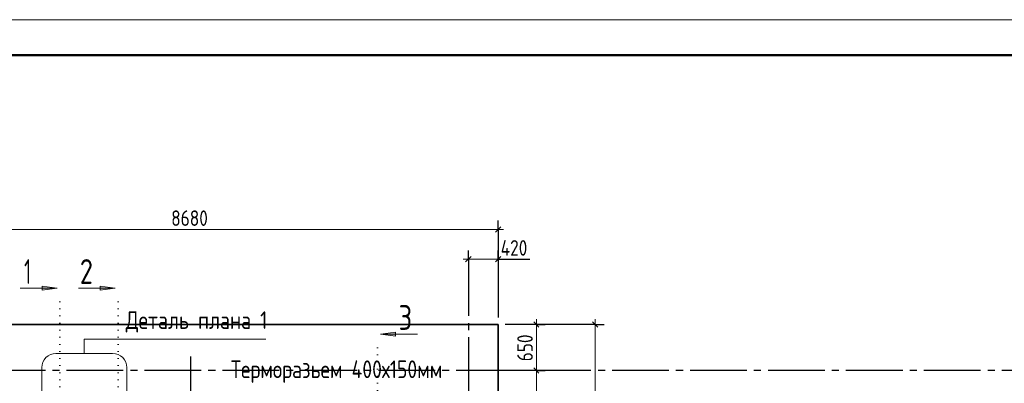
# Model space of a CAD drawing. Header units: millimetres. Extents: x 0 to 43617, y 0 to 29700.
# Tile 7 of 14: x 7698 to 21595, y 24570 to 29700. Entities that reach past the tile are written whole.
import ezdxf

# ---------------------------------------------------------------- set-up
doc = ezdxf.new("R2010")
doc.units = ezdxf.units.MM
doc.linetypes.add('______5', pattern=[1100, 800, -100, 100, -100])
doc.linetypes.add('______9', pattern=[100, 0, -100])
for name, color, linetype, lineweight in [('Standard', 7, 'Continuous', 25), ('ЖБ Перекрытие верхний уровень', 7, 'Continuous', 35), ('Оси', 40, '______5', 18), ('Примечания', 7, 'Continuous', 25), ('Размерная выноска', 7, 'Continuous', 13), ('Узлы символ', 7, 'Continuous', 25)]:
    doc.layers.add(name, color=color, linetype=linetype, lineweight=lineweight)
doc.styles.add('GOST 2.304-81', font='txt')
doc.styles.add('ISOCPEUR', font='txt')

msp = doc.modelspace()

# ---------------------------------------------------------------- hatches: boundary and pattern name
at = {"layer": 'Узлы символ', "linetype": 'Continuous', "lineweight": 13, "transparency": 33554687}
for points in [[(8015, 25942), (8225, 25912), (8015, 25882)], [(8835, 25942), (9045, 25912), (8835, 25882)], [(13002, 25233), (12792, 25263), (13002, 25293)]]:
    msp.add_hatch(color=7, dxfattribs=at).paths.add_polyline_path(points, flags=16)

# ---------------------------------------------------------------- linework, layer by layer
at = {"layer": 'Standard', "color": 251, "linetype": 'Continuous', "lineweight": -3, "true_color": 0x656565, "transparency": 33554687}
for p, q in [((14450, 26740), (14450, 26865)), ((14450, 26740), (14450, 26615)), ((14450, 26740), (14450, 25500)), ((14030, 26320), (14030, 26445)), ((14450, 26320), (14450, 26445)), ((14030, 26320), (14030, 26195)), ((14030, 26320), (14030, 26320)), ((14450, 26320), (14450, 26195)), ((14450, 26320), (14450, 25500)), ((15820, 25400), (14550, 25400)), ((14990, 25400), (14550, 25400)), ((14990, 25400), (14865, 25400)), ((14990, 25400), (15115, 25400)), ((15820, 25400), (15695, 25400)), ((15820, 25400), (15945, 25400)), ((14990, 24750), (14865, 24750)), ((14990, 24750), (15115, 24750))]:
    msp.add_line(p, q, dxfattribs=at)
at = {"layer": 'Standard', "color": 7, "linetype": 'Continuous', "lineweight": 13, "transparency": 33554687}
for p, q in [((14450, 26740), (5770, 26740)), ((14450, 26740), (14525, 26740)), ((14030, 26320), (13955, 26320)), ((14030, 26320), (14450, 26320)), ((14450, 26320), (14525, 26320)), ((14990, 25400), (14990, 25475)), ((15820, 25400), (15820, 25475))]:
    msp.add_line(p, q, dxfattribs=at)
at = {"layer": 'Standard', "color": 7, "linetype": 'Continuous', "lineweight": 25, "transparency": 33554687}
for p, q in [((14487, 26777), (14412, 26702)), ((13992, 26282), (14068, 26358)), ((14412, 26282), (14487, 26358)), ((14953, 25438), (15027, 25363)), ((15783, 25438), (15858, 25363)), ((14953, 24787), (15027, 24712))]:
    msp.add_line(p, q, dxfattribs=at)
at = {"layer": 'Standard', "color": 7, "linetype": 'Continuous', "lineweight": 13, "transparency": 33554687}
msp.add_lwpolyline([(0, 0), (42000, 0), (42000, 29700), (0, 29700), (0, 0)], close=True, dxfattribs=at)
at = {"layer": 'Standard', "color": 7, "linetype": 'Continuous', "lineweight": 50, "transparency": 33554687}
msp.add_lwpolyline([(2000, 29200), (41500, 29200), (41500, 500), (2000, 500), (2000, 29200)], close=True, dxfattribs=at)
at = {"layer": 'Standard', "color": 7, "linetype": 'Continuous', "lineweight": 13, "transparency": 33554687}
for points in [[(14990, 25400), (14990, 24777), (14990, 24777), (14990, 24750)], [(15820, 25400), (15820, 23631), (15820, 23631), (15820, 22595)], [(14990, 24750), (14990, 24685), (14990, 24685), (14990, 24602), (14990, 24602), (14990, 23800)]]:
    msp.add_lwpolyline(points, dxfattribs=at)
at = {"layer": 'Standard', "color": 251, "linetype": 'Continuous', "lineweight": -3, "true_color": 0x656565, "transparency": 33554687}
msp.add_lwpolyline([(14990, 24750), (14973, 24750), (14973, 24750), (14973, 24750), (14973, 24750), (14961, 24750), (14961, 24750), (14956, 24750), (14956, 24750), (14650, 24750)], dxfattribs=at)
at = {"layer": 'ЖБ Перекрытие верхний уровень', "color": 7, "linetype": 'Continuous', "lineweight": 35, "transparency": 33554687}
for p, q in [((14450, 25400), (5770, 25400)), ((14450, 23800), (14450, 25400))]:
    msp.add_line(p, q, dxfattribs=at)
at = {"layer": 'Оси', "color": 8, "linetype": '______5', "lineweight": -3, "transparency": 33554687}
for p, q in [((14030, 26320), (14030, 15450)), ((10110, 24950), (10110, 15450)), ((35560, 24750), (3700, 24750))]:
    msp.add_line(p, q, dxfattribs=at)
at = {"layer": 'Примечания', "color": 7, "linetype": 'Continuous', "lineweight": 13, "transparency": 33554687}
for p, q in [((9010, 24991), (8210, 24991)), ((8010, 24791), (8010, 23191)), ((9210, 23191), (9210, 24791))]:
    msp.add_line(p, q, dxfattribs=at)
msp.add_lwpolyline([(11170, 25193), (8610, 25193), (8610, 24991)], dxfattribs=at)
for centre, start, end in [((8210, 24791), 90, 180), ((9010, 24791), 0, 90)]:
    msp.add_arc(centre, 200, start, end, dxfattribs=at)
at = {"layer": 'Размерная выноска', "color": 7, "linetype": 'Continuous', "lineweight": 25, "transparency": 33554687}
msp.add_line((14450, 26320), (14900, 26320), dxfattribs=at)
at = {"layer": 'Узлы символ', "color": 7, "linetype": 'Continuous', "lineweight": 13, "transparency": 33554687}
for p, q in [((8225, 25912), (7706, 25912)), ((8015, 25912), (8000, 25912)), ((8015, 25882), (8015, 25942)), ((8015, 25942), (8225, 25912)), ((8225, 25912), (8015, 25882)), ((8225, 25912), (8225, 25912)), ((8225, 25912), (8225, 25912)), ((8225, 25912), (8225, 25912)), ((9045, 25912), (8526, 25912)), ((8835, 25912), (8820, 25912)), ((8835, 25882), (8835, 25942)), ((8835, 25942), (9045, 25912)), ((9045, 25912), (8835, 25882)), ((9045, 25912), (9045, 25912)), ((9045, 25912), (9045, 25912)), ((9045, 25912), (9045, 25912)), ((12792, 25263), (13002, 25293)), ((13002, 25293), (13002, 25233)), ((12792, 25263), (13311, 25263)), ((12792, 25263), (12792, 25263)), ((12792, 25263), (12792, 25263)), ((12792, 25263), (12792, 25263)), ((13002, 25233), (12792, 25263)), ((13002, 25263), (13017, 25263))]:
    msp.add_line(p, q, dxfattribs=at)
at = {"layer": 'Узлы символ', "color": 7, "linetype": '______9', "lineweight": 13, "transparency": 33554687}
for p, q in [((8266, 25720), (8266, 22468)), ((9086, 25720), (9086, 22468)), ((12750, 25071), (12750, 21338))]:
    msp.add_line(p, q, dxfattribs=at)

# ---------------------------------------------------------------- texts
at = {"layer": 'Standard', "color": 7, "linetype": 'Continuous', "lineweight": 25, "transparency": 33554687, "char_height": 220, "attachment_point": 7, "style": 'GOST 2.304-81'}
for s, insert, width in [('8680', (9836, 26790), 672.63), ('420', (14487, 26370), 531.97)]:
    msp.add_mtext(s, dxfattribs=dict(at, insert=insert, width=width))
at = {"layer": 'Standard', "color": 7, "linetype": 'Continuous', "lineweight": 25, "transparency": 33554687, "insert": (14940, 24880), "char_height": 220, "width": 516.39, "attachment_point": 7, "rotation": 90, "style": 'GOST 2.304-81'}
msp.add_mtext('650', dxfattribs=at)
at = {"layer": 'Примечания', "color": 7, "linetype": 'Continuous', "lineweight": 25, "transparency": 33554687, "char_height": 250, "attachment_point": 7, "style": 'GOST 2.304-81'}
for s, insert, width in [('Деталь\\~плана\\~1', (9195, 25285), 2096.87), ('Терморазьем\\~400х150мм', (10679, 24575), 3189.09)]:
    msp.add_mtext(s, dxfattribs=dict(at, insert=insert, width=width))
at = {"layer": 'Узлы символ', "color": 7, "linetype": 'Continuous', "lineweight": 35, "transparency": 33554687, "char_height": 350, "attachment_point": 7, "style": 'ISOCPEUR'}
for s, insert, width in [('\\W0.56;1', (7761, 25972), 272.21), ('\\W0.78;2', (8546, 25972), 380.8), ('\\W0.78;3', (13046, 25323), 380.81)]:
    msp.add_mtext(s, dxfattribs=dict(at, insert=insert, width=width))

doc.saveas('drawing.dxf')
